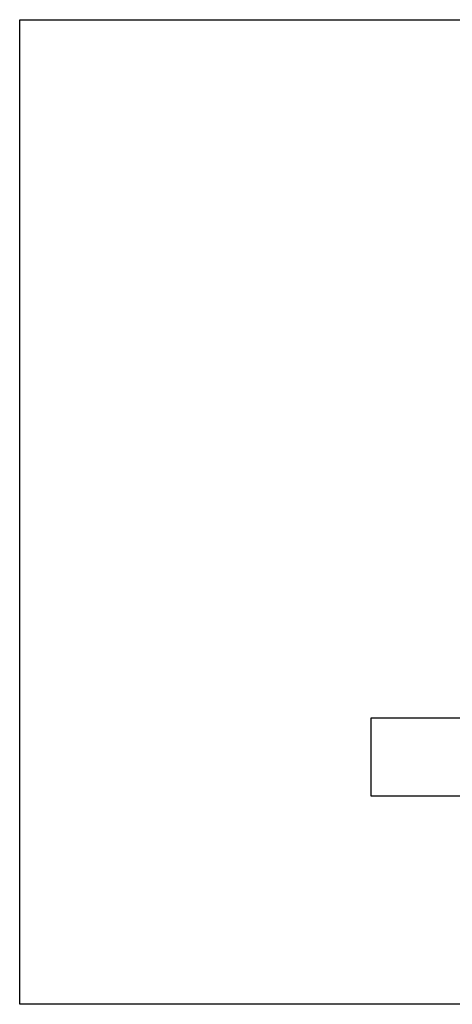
# Model space of a CAD drawing. Header units: metres. Extents: x 719936 to 720643, y 9143565 to 9144018.
# Tile 16 of 56: x 720479 to 720490, y 9143903 to 9143927. Entities that reach past the tile are written whole.
import ezdxf

# ---------------------------------------------------------------- set-up
doc = ezdxf.new("R2010")
doc.units = ezdxf.units.M
for name, color, linetype in [('_ESTRUCTURA', 1, 'Continuous'), ('AecObjExplode_PLANTA RAPIDA_Vport_1ECE', 7, 'Continuous'), ('AecObjExplode_PLANTA RAPIDA_Vport_220C', 7, 'Continuous'), ('C-ROAD-PROF-VIEW', 7, 'Continuous')]:
    doc.layers.add(name, color=color, linetype=linetype)

# ---------------------------------------------------------------- blocks, each defined once
blk = doc.blocks.new('AecObjExplode_PLANTA RAPIDA_Vport_1ECE')
at = {"layer": 'C-ROAD-PROF-VIEW', "color": 7, "linetype": 'Continuous', "lineweight": -3}
blk.add_3dface([(720495.244, 9143908.34), (720495.244, 9143910.215), (720487.744, 9143910.215), (720487.744, 9143908.34)], dxfattribs=at)
blk = doc.blocks.new('AecObjExplode_PLANTA RAPIDA_Vport_220C')
at = {"layer": 'C-ROAD-PROF-VIEW', "color": 7, "linetype": 'Continuous', "lineweight": -3}
blk.add_3dface([(720495.244, 9143908.34), (720495.244, 9143910.215), (720487.744, 9143910.215), (720487.744, 9143908.34)], dxfattribs=at)

msp = doc.modelspace()

# ---------------------------------------------------------------- linework, layer by layer
at = {"layer": '_ESTRUCTURA'}
msp.add_lwpolyline([(720479.285, 9143927.055), (720560.413, 9143927.055), (720560.413, 9143903.315), (720479.285, 9143903.315)], close=True, dxfattribs=at)

# ---------------------------------------------------------------- next in the draw order: block references
at = {"layer": 'AecObjExplode_PLANTA RAPIDA_Vport_1ECE'}
msp.add_blockref('AecObjExplode_PLANTA RAPIDA_Vport_1ECE', (0, 0), dxfattribs=at)

# ---------------------------------------------------------------- next in the draw order: block references
at = {"layer": 'AecObjExplode_PLANTA RAPIDA_Vport_220C'}
msp.add_blockref('AecObjExplode_PLANTA RAPIDA_Vport_220C', (0, 0), dxfattribs=at)

doc.saveas('drawing.dxf')
